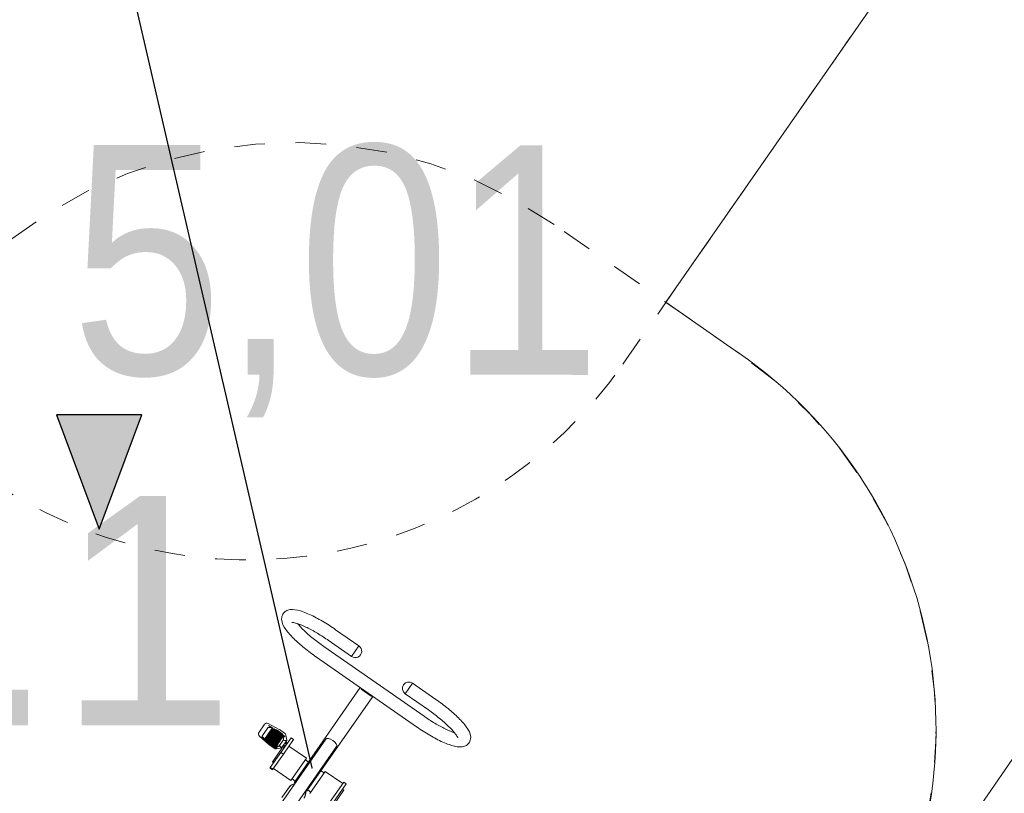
# Model space of a CAD drawing. Extents: x 5477758 to 5478338, y 5918296 to 5918502.
# Tile 34 of 138: x 5477902.06 to 5477905.28, y 5918353.24 to 5918355.77. Entities that reach past the tile are written whole.
import ezdxf
from ezdxf.enums import TextEntityAlignment as Align

# ---------------------------------------------------------------- set-up
doc = ezdxf.new("R2010")
doc.units = 0
doc.header["$PDSIZE"] = 0.75
doc.linetypes.add('ACAD_ISO03W100', pattern=[30, 12, -18])
doc.linetypes.add('PRZER2-1', pattern=[3, 2, -1])
doc.layers.get('0').update_dxf_attribs({"linetype": 'CONTINUOUS', "lineweight": 13})
doc.layers.add('!D_rzędne', color=6, linetype='CONTINUOUS')
for name, color, linetype, lineweight in [('0_podziały zieleni średniowysokiej i nasadzeń niskich', 7, 'CONTINUOUS', 0), ('0_PROJEKTOWANE ZABAWKI', 7, 'CONTINUOUS', 0), ('0_WSPÓŁRZĘDNE_ODNOŚNIKI', 6, 'CONTINUOUS', 15), ('pomiar', 7, 'CONTINUOUS', 18)]:
    doc.layers.add(name, color=color, linetype=linetype, lineweight=lineweight)
doc.styles.add('GEO-INFO', font='arial.ttf')
doc.styles.add('pktkecm$0$STANDARD', font='romans')
doc.styles.add('STYL_AUTOMATYCZNY_1', font='micross.ttf')
doc.dimstyles.new('pktkecm$0$ODNOŚNIKI', dxfattribs={"dimtxt": 17.5, "dimasz": 6, "dimexe": 7, "dimexo": 7, "dimgap": 7, "dimtad": 1, "dimtoh": 1, "dimdec": 0, "dimzin": 0, "dimdsep": 46, "dimtxsty": 'pktkecm$0$STANDARD', "dimblk": 'pktkecm$0$_Dot', "dimcen": 8, "dimdle": 7, "dimclrt": 2, "dimadec": 0, "dimazin": 0, "dimtfac": 1, "dimtdec": 0, "dimtofl": 0, "dimtmove": 0, "dimatfit": 3, "dimldrblk": 'pktkecm$0$_DotBlank', "dimfxl": 0, "dimtolj": 1, "dimtzin": 0, "dimarcsym": 0})

# ---------------------------------------------------------------- blocks, each defined once
blk = doc.blocks.new('zw$FF8F')
at = {"lineweight": 0}
for p, q in [((49.35128110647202, 30.64578759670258), (58.6512810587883, 30.64578759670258)), ((58.6512810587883, 30.64578759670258), (58.65128111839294, 26.40578770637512)), ((58.6512810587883, 30.64578759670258), (58.65128111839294, 26.40578770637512)), ((80.05128109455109, 30.64578759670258), (80.05128109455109, 26.40578758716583)), ((80.05128109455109, 30.64578759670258), (89.35128110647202, 30.64578759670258)), ((80.05128109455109, 26.40578758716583), (80.05128109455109, 30.64578759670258)), ((49.35128104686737, 26.40578758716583), (58.65128111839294, 26.40578770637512)), ((80.05128109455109, 26.40578758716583), (89.35128110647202, 26.40578770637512)), ((89.35128116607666, 23.89725601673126), (49.3512812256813, 23.89725577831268)), ((89.3512812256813, 19.65725612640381), (49.3512812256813, 19.65725612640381)), ((66.8512812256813, 19.65725576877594), (66.85128104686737, -18.1531583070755)), ((71.35128116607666, 19.4293315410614), (67.35128104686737, 19.4293315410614)), ((71.85128110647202, -18.15315818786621), (71.85128104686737, 19.65725576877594)), ((67.23128122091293, -0.6897925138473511), (67.23128116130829, -29.61788022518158)), ((71.47128117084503, -0.6897927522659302), (71.47128105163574, -29.617879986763)), ((47.92128121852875, -8.248210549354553), (47.92128103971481, -8.339882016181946)), ((47.92128103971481, -8.339882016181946), (47.92128098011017, -11.29168713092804)), ((48.80144780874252, -7.255416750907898), (52.86261028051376, -6.765221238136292)), ((49.28148752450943, -7.754284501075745), (50.75561261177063, -7.576352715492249)), ((55.73911678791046, -7.754284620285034), (49.28148752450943, -7.754284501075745)), ((49.449114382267, -11.53874123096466), (49.449114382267, -8.459513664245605)), ((55.31442773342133, -8.049198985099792), (50.6922253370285, -8.049198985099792)), ((55.31442773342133, -8.34411370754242), (50.69222545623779, -8.344113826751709)), ((55.31442767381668, -9.2288578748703), (50.69222539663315, -9.22885811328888)), ((55.31442779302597, -9.523772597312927), (50.69222545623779, -9.523772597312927)), ((55.31442767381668, -8.639028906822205), (50.69222551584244, -8.639028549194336)), ((55.31442767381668, -8.933943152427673), (50.69222551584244, -8.933943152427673)), ((52.98244369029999, -6.758015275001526), (55.0070675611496, -6.758015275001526)), ((55.55811679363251, -7.576352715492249), (55.73911678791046, -7.754284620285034)), ((56.91269713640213, -8.229063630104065), (55.70810449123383, -7.04489004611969)), ((55.93851917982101, -8.924699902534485), (55.93851923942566, -11.07350075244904)), ((56.92128127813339, -8.341211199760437), (56.9212811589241, -8.249539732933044)), ((56.92128109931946, -9.30130159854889), (56.92128127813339, -8.341211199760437)), ((56.92128127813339, -9.189948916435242), (57.00395172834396, -9.046759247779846)), ((56.92128109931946, -9.30130159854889), (56.9212811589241, -10.33026766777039)), ((57.01975119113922, -9.021222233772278), (57.50281095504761, -9.021221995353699)), ((57.01975119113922, -9.440929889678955), (57.50281101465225, -9.440929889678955)), ((57.6012812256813, -9.189948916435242), (57.51861047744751, -9.046759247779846)), ((57.60128116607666, -12.66142547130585), (57.60128116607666, -6.769948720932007)), ((58.60128116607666, -6.769948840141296), (57.60128116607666, -6.769948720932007)), ((58.60128116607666, -6.769948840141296), (58.60128104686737, -12.66142570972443)), ((58.60128116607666, -9.456220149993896), (65.60128128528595, -9.456220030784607)), ((65.60128128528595, -9.456220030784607), (65.6012812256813, -18.34622013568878)), ((73.10128116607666, -18.34622013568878), (73.10128104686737, -9.456220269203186)), ((80.10128110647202, -9.456220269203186), (73.10128104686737, -9.456220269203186)), ((80.1012812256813, -8.901220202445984), (80.1012812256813, -18.72034823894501)), ((81.1012812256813, -8.901219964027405), (80.1012812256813, -8.901220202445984)), ((81.10128128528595, -18.72034811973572), (81.1012812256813, -8.901219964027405)), ((48.80144780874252, -12.28448116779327), (52.8626104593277, -12.77467668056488)), ((49.55289494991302, -12.17800509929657), (49.41719114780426, -12.16162550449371)), ((50.32320713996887, -12.17800486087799), (49.55289494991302, -12.17800509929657)), ((51.99619889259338, -12.4729198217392), (50.63884323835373, -12.30908262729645)), ((55.31442755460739, -9.818687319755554), (50.69222545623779, -9.818687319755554)), ((55.31442761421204, -10.11360228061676), (50.69222545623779, -10.1136018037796)), ((55.31442761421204, -10.40851676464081), (50.69222545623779, -10.40851664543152)), ((55.31442779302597, -10.99834620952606), (50.6922253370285, -10.99834620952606)), ((55.31442779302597, -11.29326069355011), (50.69222545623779, -11.29326093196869)), ((55.31442767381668, -11.88309037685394), (50.6922253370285, -11.88309037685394)), ((55.31442767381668, -12.17800509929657), (50.6922253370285, -12.17800509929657)), ((55.31442773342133, -10.70343160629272), (50.69222551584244, -10.70343148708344)), ((55.31442779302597, -11.58817541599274), (50.69222551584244, -11.5881758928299)), ((55.3876981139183, -12.4729198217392), (51.99619889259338, -12.4729198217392)), ((52.98244374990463, -12.78188276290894), (55.00706762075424, -12.78188264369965)), ((55.00706762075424, -12.49000513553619), (54.43756550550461, -12.49000489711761)), ((55.57245439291, -12.30908250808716), (55.48976105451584, -12.39037382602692)), ((55.7057917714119, -12.17800498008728), (55.56630337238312, -12.17800509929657)), ((55.72245436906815, -12.16162514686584), (55.7057917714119, -12.17800498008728)), ((56.91269707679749, -11.31083428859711), (55.70810461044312, -12.49500799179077)), ((56.92128109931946, -11.29035818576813), (56.9212811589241, -10.33026766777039)), ((56.92128103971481, -10.34994876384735), (57.00395172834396, -10.49313867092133)), ((57.01975125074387, -10.18965661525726), (57.50281101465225, -10.18965685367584)), ((57.0197514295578, -10.51867568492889), (57.50281095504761, -10.5186755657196)), ((57.07128113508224, -16.6012202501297), (57.0712810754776, -11.20122015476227)), ((57.37128108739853, -10.90122020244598), (57.6012812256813, -10.90122008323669)), ((57.60128116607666, -10.34994924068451), (57.51861071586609, -10.49313867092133)), ((57.6012812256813, -18.72034823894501), (57.60128116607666, -12.66142547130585)), ((57.60128116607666, -12.66142547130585), (58.60128104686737, -12.66142570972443)), ((58.60128104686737, -12.66142570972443), (58.60128116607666, -18.72034847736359)), ((66.85128110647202, -10.1012202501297), (65.60128110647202, -10.10122048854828)), ((73.10128110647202, -10.1012202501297), (71.85128116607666, -10.10122013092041)), ((81.3312811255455, -10.90122020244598), (81.10128110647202, -10.90122020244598)), ((81.63128101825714, -11.20122015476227), (81.63128113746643, -16.6012202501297)), ((57.37128096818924, -16.90122044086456), (57.6012812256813, -16.90122008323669)), ((57.6012812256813, -18.72034823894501), (57.60128116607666, -18.90122020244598)), ((57.6012812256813, -18.72034823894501), (58.60128116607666, -18.72034847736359)), ((57.60128116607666, -18.90122020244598), (58.60128104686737, -18.90122032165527)), ((58.60128110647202, -18.34622025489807), (65.6012812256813, -18.34622013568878)), ((58.60128104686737, -18.90122032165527), (58.60128116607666, -18.72034847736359)), ((66.85128104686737, -17.70122003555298), (65.60128116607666, -17.70122003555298)), ((73.10128116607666, -17.70122003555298), (71.85128116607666, -17.70122015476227)), ((66.33628118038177, -20.71622002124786), (66.33628118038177, -24.64334213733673))]:
    blk.add_line(p, q, dxfattribs=at)
at = {"linetype": 'ACAD_ISO03W100', "lineweight": 0, "ltscale": 0.1}
blk.add_lwpolyline([(-117.7657574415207, 30.64578759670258), (-117.7657573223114, -59.01622021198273, 0.4142135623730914), (32.23424261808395, -209.016220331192), (106.4683197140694, -209.016220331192, 0.4142135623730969), (256.4683196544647, -59.01622021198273), (256.468319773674, 30.64578783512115, 0.4142135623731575), (106.4683197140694, 180.6457874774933), (32.23424261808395, 180.6457875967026, 0.4142135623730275), (-117.7657574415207, 30.64578759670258)], format="xyb", close=True, dxfattribs=at)
at = {"lineweight": 0}
for centre, radius, start, end in [((58.65128123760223, 28.52578771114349), 2.120000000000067, 269.9999989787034, 89.99999897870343), ((80.05128121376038, 28.52578771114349), 2.120000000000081, 89.99999897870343, 269.9999989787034), ((48.92128121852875, -8.248210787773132), 1.000000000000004, 96.88249277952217, 179.9999989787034), ((52.98244386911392, -7.758015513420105), 1.000000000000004, 89.99999897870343, 96.88249277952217), ((55.00706750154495, -7.758015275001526), 1.000000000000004, 45.48974911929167, 89.99999897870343), ((48.92128121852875, -11.29168713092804), 1.000000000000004, 179.9999989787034, 263.1175070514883), ((52.98244398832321, -11.78188264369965), 1.000000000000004, 263.1175070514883, 269.9999989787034), ((55.00706762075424, -11.78188276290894), 1.000000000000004, 269.9999989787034, 314.5102508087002), ((57.37128108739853, -11.20122015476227), 0.3000000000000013, 89.99999897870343, 179.9999989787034), ((81.33128118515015, -11.20122003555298), 0.3000000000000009, 359.9999989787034, 89.99999897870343), ((57.37128114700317, -16.60122048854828), 0.3000000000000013, 179.9999989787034, 269.9999989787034), ((69.35128104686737, -20.71622025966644), 3.100000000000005, 133.1468818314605, 174.4465600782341), ((69.35128104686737, -20.71622025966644), 3.014999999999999, 134.6803466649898, 179.9999989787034), ((69.35128104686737, -20.71622025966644), 3.100000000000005, 5.553443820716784, 46.85311667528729), ((69.35128104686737, -20.71622025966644), 3.015000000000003, 359.9999989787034, 45.31965197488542), ((69.35128104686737, -20.71622025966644), 3.100000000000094, 185.5534438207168, 193.4481848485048)]:
    blk.add_arc(centre, radius, start, end, dxfattribs=at)
for centre, major_axis, ratio, start_param, end_param in [((67.35128110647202, 19.88248538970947), (-0.4999999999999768, 6.38378239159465e-16), 0.9063077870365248, 0.5201680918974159, 1.570796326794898), ((71.35128128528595, 19.88248527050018), (-0.4999999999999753, 4.710121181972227e-14), 0.9063077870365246, 1.570796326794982, 2.62142456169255), ((69.35128116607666, -0.689792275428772), (2.119999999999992, -5.551115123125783e-16), 0.4663076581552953, 0, 3.141592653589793), ((54.88282662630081, -7.620304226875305), (-8.205509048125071, 4.440892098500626e-15), 0.0223438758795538, 0.8194386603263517, 1.023754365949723), ((52.69430202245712, -11.68883216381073), (-21.43786143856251, 1.243449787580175e-14), 0.1833428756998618, 4.588715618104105, 4.809551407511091), ((52.69430184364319, -11.98374688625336), (-21.43786143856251, 1.243449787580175e-14), 0.1833428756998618, 4.588715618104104, 4.809551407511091), ((52.69430208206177, -12.27866172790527), (-21.43786143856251, 1.243449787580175e-14), 0.1833428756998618, 4.588715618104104, 4.809551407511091), ((52.69430202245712, -12.57357609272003), (-21.43786143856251, 1.243449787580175e-14), 0.1833428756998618, 4.588715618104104, 4.809551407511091), ((52.69430196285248, -12.86849117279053), (-21.43786143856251, 1.243449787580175e-14), 0.1833428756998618, 4.588715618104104, 4.809551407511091), ((52.69430202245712, -13.16340577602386), (-21.43786143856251, 1.243449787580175e-14), 0.1833428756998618, 4.588715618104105, 4.809551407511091), ((52.69430202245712, -13.45832026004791), (-21.43786143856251, 1.243449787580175e-14), 0.1833428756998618, 4.588715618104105, 4.809551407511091), ((56.35695165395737, -7.442372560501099), (-8.205509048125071, 4.440892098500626e-15), 0.0223438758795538, 0.8194386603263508, 0.91733985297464), ((52.69430184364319, -11.51090061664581), (21.43786143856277, -1.4210854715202e-14), 0.1833428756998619, 1.455208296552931, 1.632677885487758), ((52.69430208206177, -11.80581498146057), (21.43786143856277, -1.4210854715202e-14), 0.1833428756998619, 1.455208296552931, 1.632677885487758), ((52.69430196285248, -12.10072982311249), (21.43786143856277, -1.4210854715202e-14), 0.1833428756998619, 1.455208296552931, 1.632677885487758), ((52.69430190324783, -12.39564442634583), (21.43786143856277, -1.4210854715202e-14), 0.1833428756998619, 1.455208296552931, 1.632677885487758), ((52.69430208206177, -12.69055950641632), (21.43786143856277, -1.4210854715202e-14), 0.1833428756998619, 1.455208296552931, 1.632677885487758), ((52.69430190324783, -12.98547410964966), (21.43786143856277, -1.4210854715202e-14), 0.1833428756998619, 1.455208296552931, 1.632677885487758), ((52.69430214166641, -13.280388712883), (21.43786143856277, -1.4210854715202e-14), 0.1833428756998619, 1.455208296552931, 1.632677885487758), ((52.69430190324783, -13.57530343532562), (21.43786143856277, -1.4210854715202e-14), 0.1833428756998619, 1.455208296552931, 1.632677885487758), ((55.0070675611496, -7.442372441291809), (0.9101233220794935, -6.661338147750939e-16), 0.1833428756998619, 4.888751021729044, 5.18504668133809), ((54.77372992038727, -7.620304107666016), (1.414213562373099, -7.771561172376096e-16), 0.1296429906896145, 5.123462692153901, 5.46374664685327), ((54.59273022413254, -7.442372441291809), (1.414213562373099, -7.771561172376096e-16), 0.1296429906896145, 5.338455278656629, 5.46374664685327), ((55.92128133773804, -8.748403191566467), (-0.9978516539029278, -0.4183289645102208), 0.1566086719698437, 1.522474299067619, 3.076031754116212), ((55.9212811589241, -8.656731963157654), (0.9978516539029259, 0.4183289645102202), 0.1566086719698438, 6.217624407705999, 6.348746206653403), ((55.01853042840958, -12.02764487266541), (-8.205509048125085, 3.552713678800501e-15), 0.02234387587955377, 0.819438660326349, 1.012852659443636), ((55.15423423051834, -12.04402482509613), (-8.205509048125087, 4.440892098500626e-15), 0.02234387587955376, 0.8194386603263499, 1.002139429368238), ((52.69430202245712, -13.75323498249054), (-21.43786143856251, 1.243449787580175e-14), 0.1833428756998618, 4.588715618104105, 4.809551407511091), ((52.69430196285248, -14.04814970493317), (-21.43786143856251, 1.243449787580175e-14), 0.1833428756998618, 4.588715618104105, 4.809551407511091), ((52.69430202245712, -14.34306466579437), (-21.43786143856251, 1.243449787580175e-14), 0.1833428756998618, 4.588715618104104, 4.809551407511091), ((52.69430202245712, -14.637979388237), (-21.43786143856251, 1.243449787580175e-14), 0.1833428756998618, 4.588715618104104, 4.809551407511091), ((52.69430190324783, -14.93289387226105), (-21.43786143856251, 1.243449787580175e-14), 0.1833428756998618, 4.588715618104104, 4.809551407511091), ((52.69430202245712, -15.2278083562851), (-21.43786143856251, 1.243449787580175e-14), 0.1833428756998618, 4.588715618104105, 4.809551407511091), ((52.69430184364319, -15.5227233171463), (-21.43786143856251, 1.243449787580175e-14), 0.1833428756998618, 4.588715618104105, 4.809551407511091), ((52.69430196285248, -15.81763803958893), (-21.43786143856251, 1.243449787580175e-14), 0.1833428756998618, 4.588715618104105, 4.809551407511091), ((56.24018234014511, -12.17510235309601), (-8.205509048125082, 3.108624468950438e-15), 0.02234387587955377, 0.819438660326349, 0.9246158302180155), ((52.69430190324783, -16.11255276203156), (-21.43786143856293, 1.4210854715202e-14), 0.1833428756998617, 4.589836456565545, 4.803884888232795), ((52.69430196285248, -13.87021803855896), (21.43786143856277, -1.4210854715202e-14), 0.1833428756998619, 1.455208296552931, 1.632677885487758), ((52.69430178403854, -14.16513288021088), (21.43786143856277, -1.4210854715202e-14), 0.1833428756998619, 1.455208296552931, 1.632677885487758), ((52.69430190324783, -14.4600476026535), (21.43786143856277, -1.4210854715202e-14), 0.1833428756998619, 1.455208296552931, 1.632677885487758), ((52.69430184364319, -14.75496232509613), (21.43786143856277, -1.4210854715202e-14), 0.1833428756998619, 1.455208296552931, 1.632677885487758), ((52.69430196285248, -15.04987704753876), (21.43786143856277, -1.4210854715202e-14), 0.1833428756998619, 1.455208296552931, 1.632677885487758), ((52.69430196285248, -15.34479176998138), (21.43786143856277, -1.4210854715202e-14), 0.1833428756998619, 1.455208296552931, 1.632677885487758), ((52.69430190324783, -15.63970649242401), (21.43786143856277, -1.4210854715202e-14), 0.1833428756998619, 1.455208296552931, 1.632677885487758), ((52.69430190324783, -15.93462121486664), (21.43786143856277, -1.4210854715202e-14), 0.1833428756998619, 1.455208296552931, 1.632677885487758), ((52.69430190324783, -16.22953605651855), (21.43786143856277, -1.4210854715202e-14), 0.1833428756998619, 1.455208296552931, 1.632677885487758), ((57.59753829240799, -12.33893954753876), (-8.205509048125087, 4.440892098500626e-15), 0.02234387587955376, 0.8194386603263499, 0.8597985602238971), ((52.69430196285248, -16.40746748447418), (-21.43786143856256, 1.4210854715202e-14), 0.183342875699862, 4.630982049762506, 4.733455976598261), ((55.00706744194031, -12.33893966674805), (-0.8239501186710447, 1.615374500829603e-14), 0.1833428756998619, 1.570796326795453, 2.050998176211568), ((55.00706750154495, -12.17510235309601), (0.9165151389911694, -7.93809462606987e-15), 0.1833428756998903, 4.911087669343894, 5.164022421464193), ((54.74040532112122, -12.04402482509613), (1.414213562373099, -7.771561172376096e-16), 0.1296429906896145, 5.130785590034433, 5.463746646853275), ((54.75706750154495, -12.02764499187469), (1.414213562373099, -4.440892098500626e-16), 0.1296429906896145, 5.127140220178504, 5.46374664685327), ((55.00706750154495, -11.91586267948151), (-0.6826315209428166, 7.838174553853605e-14), 0.9830490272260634, 2.162279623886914, 2.356194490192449), ((54.60706752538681, -12.17510235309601), (1.414213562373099, -7.771561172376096e-16), 0.1296429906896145, 5.313653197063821, 5.46374664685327), ((55.9212811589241, -10.88316595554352), (0.9978516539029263, -0.4183289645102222), 0.1566086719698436, 4.795188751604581, 6.348746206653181), ((67.3512812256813, -18.1531583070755), (-0.4999999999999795, -9.159339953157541e-16), 0.9063077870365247, 0, 0.4812021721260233), ((71.35128110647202, -18.15315818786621), (0.4999999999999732, -8.326672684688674e-17), 0.9063077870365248, 5.80198313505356, 6.283185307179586)]:
    blk.add_ellipse(centre, major_axis=major_axis, ratio=ratio, start_param=start_param, end_param=end_param, dxfattribs=at)
for points, knots in [([(49.3512812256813, 19.65725612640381), (47.65070301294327, 19.65725588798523), (45.95059335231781, 19.72069656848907), (42.70264118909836, 19.97065806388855), (41.15738791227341, 20.15776669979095), (38.32203084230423, 20.65475237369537), (37.04757297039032, 20.96510708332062), (34.71371567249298, 21.79478967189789), (33.67593312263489, 22.22355306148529), (32.67504805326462, 23.57331740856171), (32.5134402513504, 23.85484063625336), (32.23637670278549, 24.64070439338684), (32.1869700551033, 25.19337952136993), (32.37163043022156, 26.15874099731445), (32.56812989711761, 26.56460964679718), (33.12751913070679, 27.36480236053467), (33.51727730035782, 27.69270658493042), (34.86345785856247, 28.60490667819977), (35.96605086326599, 29.0072785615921), (38.61967158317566, 29.71894156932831), (40.14924103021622, 29.99911534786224), (43.37650179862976, 30.40033614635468), (45.04617923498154, 30.53125143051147), (47.61743938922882, 30.62937390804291), (48.4843522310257, 30.64578747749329), (49.35128110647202, 30.64578759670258)], [3.141592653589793, 3.141592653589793, 3.141592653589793, 3.141592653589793, 3.471228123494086, 3.471228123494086, 3.803520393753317, 3.803520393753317, 4.148217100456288, 4.148217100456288, 4.547103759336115, 4.547103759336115, 4.633246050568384, 4.633246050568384, 4.755392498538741, 4.755392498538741, 4.868367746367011, 4.868367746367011, 5.032913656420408, 5.032913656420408, 5.410338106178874, 5.410338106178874, 5.778299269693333, 5.778299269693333, 6.115142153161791, 6.115142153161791, 6.283185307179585, 6.283185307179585, 6.283185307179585, 6.283185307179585]), ([(89.35128110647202, 30.64578759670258), (91.05185914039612, 30.645787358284), (92.75196921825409, 30.5823472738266), (95.99992108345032, 30.33238554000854), (97.54517447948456, 30.14527690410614), (100.3805315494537, 29.64829123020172), (101.6549893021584, 29.33793663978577), (103.9888463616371, 28.50825393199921), (105.0266292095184, 28.0794905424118), (106.0275144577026, 26.72972643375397), (106.1891219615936, 26.44820284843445), (106.4661856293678, 25.66233909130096), (106.51559227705, 25.10966408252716), (106.3309318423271, 24.14430272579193), (106.1344324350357, 23.7384340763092), (105.5750431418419, 22.93824172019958), (105.1852849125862, 22.61033713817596), (103.8391044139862, 21.69813704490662), (102.7365112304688, 21.29576504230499), (100.0828907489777, 20.58410203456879), (98.55332118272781, 20.30392813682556), (95.32606053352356, 19.90270745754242), (93.65638303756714, 19.77179205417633), (91.08512288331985, 19.67366969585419), (90.21820992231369, 19.65725600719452), (89.3512812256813, 19.65725612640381)], [3.966027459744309e-16, 3.966027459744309e-16, 3.966027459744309e-16, 3.966027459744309e-16, 0.3296354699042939, 0.3296354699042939, 0.6619277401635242, 0.6619277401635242, 1.006624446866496, 1.006624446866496, 1.405511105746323, 1.405511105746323, 1.491653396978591, 1.491653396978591, 1.613799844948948, 1.613799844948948, 1.726775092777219, 1.726775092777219, 1.891321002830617, 1.891321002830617, 2.268745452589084, 2.268745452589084, 2.636706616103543, 2.636706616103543, 2.973549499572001, 2.973549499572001, 3.141592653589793, 3.141592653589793, 3.141592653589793, 3.141592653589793]), ([(36.21503138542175, 24.39199340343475), (36.21813851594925, 24.39492428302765), (36.22279894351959, 24.39932036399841), (36.29558646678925, 24.45688807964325), (36.4581498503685, 24.5641542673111), (37.04529941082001, 24.84241354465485), (37.53855681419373, 25.02625262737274), (38.89181810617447, 25.41290867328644), (39.80975538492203, 25.61389315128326), (41.98205119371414, 25.97076106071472), (43.26025569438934, 26.12168800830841), (46.01585811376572, 26.33590710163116), (47.4983469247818, 26.39636361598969), (49.10857707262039, 26.40544545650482), (49.22992914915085, 26.40578746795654), (49.35128104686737, 26.40578758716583)], [4.943364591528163, 4.943364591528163, 4.943364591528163, 4.943364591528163, 4.989496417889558, 4.989496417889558, 5.155564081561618, 5.155564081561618, 5.379342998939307, 5.379342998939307, 5.652412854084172, 5.652412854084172, 5.950449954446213, 5.950449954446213, 6.258117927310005, 6.258117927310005, 6.283185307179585, 6.283185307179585, 6.283185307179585, 6.283185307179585]), ([(89.35128110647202, 26.40578770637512), (90.85354101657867, 26.40578770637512), (92.35566854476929, 26.35280227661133), (95.19222414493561, 26.14818203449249), (96.52774775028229, 25.99710071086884), (98.85977125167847, 25.62388849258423), (99.86625450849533, 25.4029039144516), (101.3825740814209, 24.95769274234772), (101.9316453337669, 24.7287871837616), (102.4002917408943, 24.46686232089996), (102.4526351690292, 24.42194092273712), (102.4875307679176, 24.39199352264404)], [4.967400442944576e-16, 4.967400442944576e-16, 4.967400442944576e-16, 4.967400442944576e-16, 0.3103179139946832, 0.3103179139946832, 0.618359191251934, 0.618359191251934, 0.9170402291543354, 0.9170402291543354, 1.188143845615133, 1.188143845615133, 1.339820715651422, 1.339820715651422, 1.339820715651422, 1.339820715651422]), ([(49.3512812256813, 23.89725577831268), (47.84902131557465, 23.89725601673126), (46.34689372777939, 23.95024144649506), (43.51033824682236, 24.1548615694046), (42.17481470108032, 24.30594313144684), (39.84279131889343, 24.67915546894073), (38.83630764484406, 24.9001396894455), (38.02103632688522, 25.13951408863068), (38.00075989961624, 25.14551484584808), (37.9806250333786, 25.15152180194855)], [3.141592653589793, 3.141592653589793, 3.141592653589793, 3.141592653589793, 3.451910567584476, 3.451910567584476, 3.759951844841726, 3.759951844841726, 4.058632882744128, 4.058632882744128, 4.066304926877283, 4.066304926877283, 4.066304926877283, 4.066304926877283]), ([(100.7219372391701, 25.15152204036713), (100.6671658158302, 25.1351820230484), (100.6113448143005, 25.1188839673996), (99.81074410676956, 24.89013528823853), (98.89280694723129, 24.68915045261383), (96.72051113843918, 24.33228254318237), (95.44230669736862, 24.18135583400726), (92.68670427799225, 23.96713662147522), (91.20421516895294, 23.90667998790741), (89.59398525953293, 23.89759814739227), (89.47263312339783, 23.89725613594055), (89.35128116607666, 23.89725601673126)], [2.216880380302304, 2.216880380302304, 2.216880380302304, 2.216880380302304, 2.237750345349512, 2.237750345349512, 2.510820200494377, 2.510820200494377, 2.808857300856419, 2.808857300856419, 3.116525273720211, 3.116525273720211, 3.141592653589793, 3.141592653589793, 3.141592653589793, 3.141592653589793]), ([(49.449114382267, -8.459513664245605), (49.44911456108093, -8.432613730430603), (49.45672184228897, -8.40473210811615), (49.48203718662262, -8.352579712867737), (49.49954795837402, -8.328218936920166), (49.54139482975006, -8.279138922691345), (49.57417356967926, -8.248854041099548), (49.67118662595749, -8.170416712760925), (49.76116144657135, -8.116218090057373), (50.04571491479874, -7.96647584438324), (50.30960750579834, -7.870932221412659), (50.55999737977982, -7.793291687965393), (50.58718931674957, -7.785041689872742), (50.61462312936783, -7.776891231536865)], [0, 0, 0, 0, 0.08209133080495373, 0.08209133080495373, 0.1641826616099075, 0.1641826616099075, 0.2757654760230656, 0.2757654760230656, 0.5384505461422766, 0.5384505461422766, 1.240972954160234, 1.240972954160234, 1.325637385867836, 1.325637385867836, 1.325637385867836, 1.325637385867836]), ([(50.61462324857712, -8.071806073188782), (50.72330981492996, -8.039517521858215), (50.83371686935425, -8.009399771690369), (51.0853665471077, -7.945527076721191), (51.22696578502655, -7.91290295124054), (51.36854022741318, -7.882858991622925)], [4.481510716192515, 4.481510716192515, 4.481510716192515, 4.481510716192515, 4.802963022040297, 4.802963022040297, 5.207000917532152, 5.207000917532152, 5.207000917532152, 5.207000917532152]), ([(50.61462330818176, -8.366720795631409), (50.72330981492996, -8.334432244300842), (50.83371698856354, -8.304314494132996), (51.08536642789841, -8.240441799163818), (51.22696572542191, -8.207817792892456), (51.36854010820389, -8.177773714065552)], [4.481510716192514, 4.481510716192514, 4.481510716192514, 4.481510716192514, 4.802963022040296, 4.802963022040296, 5.207000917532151, 5.207000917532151, 5.207000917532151, 5.207000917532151]), ([(50.61462306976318, -8.661635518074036), (50.72330975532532, -8.62934696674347), (50.83371704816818, -8.599229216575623), (51.0853665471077, -8.535356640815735), (51.22696572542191, -8.502732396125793), (51.36854010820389, -8.472688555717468)], [4.481510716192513, 4.481510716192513, 4.481510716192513, 4.481510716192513, 4.802963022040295, 4.802963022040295, 5.207000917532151, 5.207000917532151, 5.207000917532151, 5.207000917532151]), ([(50.61462318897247, -8.956550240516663), (50.72330987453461, -8.924261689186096), (50.83371692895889, -8.89414393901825), (51.08536636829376, -8.830271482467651), (51.22696572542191, -8.79764711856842), (51.36854022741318, -8.767603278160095)], [4.481510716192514, 4.481510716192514, 4.481510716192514, 4.481510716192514, 4.802963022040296, 4.802963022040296, 5.207000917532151, 5.207000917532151, 5.207000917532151, 5.207000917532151]), ([(50.61462312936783, -9.25146496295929), (50.7233099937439, -9.219176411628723), (50.83371686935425, -9.189058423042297), (51.0853665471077, -9.1251859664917), (51.22696572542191, -9.092561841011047), (51.36854016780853, -9.062517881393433)], [4.481510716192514, 4.481510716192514, 4.481510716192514, 4.481510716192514, 4.802963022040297, 4.802963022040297, 5.207000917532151, 5.207000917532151, 5.207000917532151, 5.207000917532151]), ([(50.61462324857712, -9.546379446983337), (50.72330993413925, -9.514090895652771), (50.83371698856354, -9.483973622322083), (51.08536642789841, -9.420100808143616), (51.22696566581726, -9.387476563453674), (51.36854022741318, -9.35743272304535)], [4.481510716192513, 4.481510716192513, 4.481510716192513, 4.481510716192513, 4.802963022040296, 4.802963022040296, 5.207000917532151, 5.207000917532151, 5.207000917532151, 5.207000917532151]), ([(50.61462306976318, -9.841294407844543), (50.72330981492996, -9.809006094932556), (50.83371710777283, -9.77888810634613), (51.08536642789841, -9.715015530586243), (51.2269658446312, -9.682391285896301), (51.36854016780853, -9.652347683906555)], [4.481510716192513, 4.481510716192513, 4.481510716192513, 4.481510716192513, 4.802963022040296, 4.802963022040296, 5.207000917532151, 5.207000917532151, 5.207000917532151, 5.207000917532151]), ([(51.36854010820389, -7.587944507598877), (51.44654721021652, -7.571390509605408), (51.52504283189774, -7.555519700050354), (51.97587394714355, -7.468475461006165), (52.35145318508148, -7.412121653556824), (52.76235431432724, -7.362524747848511), (52.83180975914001, -7.354567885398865), (52.9023859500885, -7.346953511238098)], [2.058272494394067, 2.058272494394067, 2.058272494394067, 2.058272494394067, 2.277243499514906, 2.277243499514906, 3.313514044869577, 3.313514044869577, 3.519204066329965, 3.519204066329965, 3.519204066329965, 3.519204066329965]), ([(52.9023859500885, -7.346953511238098), (52.92628544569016, -7.344375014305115), (52.94988459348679, -7.343204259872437), (52.97589373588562, -7.343266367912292), (52.97916108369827, -7.34329879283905), (52.98244386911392, -7.343356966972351)], [0.9195502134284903, 0.9195502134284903, 0.9195502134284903, 0.9195502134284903, 0.9878326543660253, 0.9878326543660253, 0.997584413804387, 0.997584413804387, 0.997584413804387, 0.997584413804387]), ([(52.98244386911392, -7.343356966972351), (53.24022376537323, -7.347913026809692), (53.51052314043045, -7.358902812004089), (54.15183848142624, -7.404769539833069), (54.52204346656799, -7.447006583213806), (54.90432274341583, -7.518910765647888), (54.95519697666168, -7.529073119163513), (55.00706762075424, -7.540258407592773)], [3.520827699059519, 3.520827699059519, 3.520827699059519, 3.520827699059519, 4.259733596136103, 4.259733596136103, 5.279858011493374, 5.279858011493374, 5.429284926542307, 5.429284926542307, 5.429284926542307, 5.429284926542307]), ([(55.00706762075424, -7.540258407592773), (55.01776421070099, -7.542565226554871), (55.02843821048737, -7.545255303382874), (55.07986408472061, -7.56013286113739), (55.11911606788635, -7.577741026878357), (55.15752243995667, -7.600790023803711), (55.16215521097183, -7.60367739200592), (55.16674810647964, -7.606648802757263)], [0.8206416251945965, 0.8206416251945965, 0.8206416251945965, 0.8206416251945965, 0.8511820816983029, 0.8511820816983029, 0.969224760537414, 0.969224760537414, 0.9855590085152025, 0.9855590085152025, 0.9855590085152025, 0.9855590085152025]), ([(55.16674810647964, -7.90156352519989), (55.19709545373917, -7.921197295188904), (55.22567647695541, -7.94453752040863), (55.26810890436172, -7.988097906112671), (55.2836207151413, -8.006537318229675), (55.2977123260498, -8.02602231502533)], [0.9855590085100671, 0.9855590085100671, 0.9855590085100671, 0.9855590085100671, 1.093488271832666, 1.093488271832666, 1.163567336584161, 1.163567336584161, 1.163567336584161, 1.163567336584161]), ([(55.166748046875, -8.196478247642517), (55.19709545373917, -8.21611201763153), (55.2256765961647, -8.239452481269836), (55.26810890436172, -8.283012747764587), (55.28362065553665, -8.301452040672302), (55.29771244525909, -8.320936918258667)], [0.9855590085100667, 0.9855590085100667, 0.9855590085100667, 0.9855590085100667, 1.093488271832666, 1.093488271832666, 1.163567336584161, 1.163567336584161, 1.163567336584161, 1.163567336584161]), ([(55.166748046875, -8.491392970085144), (55.19709539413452, -8.511026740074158), (55.22567629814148, -8.534366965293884), (55.26810902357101, -8.577927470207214), (55.28362077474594, -8.59636676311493), (55.29771250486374, -8.615851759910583)], [0.9855590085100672, 0.9855590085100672, 0.9855590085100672, 0.9855590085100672, 1.093488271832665, 1.093488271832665, 1.163567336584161, 1.163567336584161, 1.163567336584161, 1.163567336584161]), ([(55.16674798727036, -8.786307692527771), (55.19709545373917, -8.805941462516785), (55.22567641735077, -8.829281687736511), (55.26810884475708, -8.872842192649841), (55.28362089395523, -8.891281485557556), (55.29771238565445, -8.91076648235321)], [0.9855590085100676, 0.9855590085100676, 0.9855590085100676, 0.9855590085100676, 1.093488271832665, 1.093488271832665, 1.163567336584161, 1.163567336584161, 1.163567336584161, 1.163567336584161]), ([(55.16674810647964, -9.081222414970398), (55.19709551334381, -9.100856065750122), (55.22567635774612, -9.124196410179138), (55.26810890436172, -9.167756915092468), (55.28362059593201, -9.186196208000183), (55.2977123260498, -9.205681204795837)], [0.9855590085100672, 0.9855590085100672, 0.9855590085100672, 0.9855590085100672, 1.093488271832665, 1.093488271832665, 1.163567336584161, 1.163567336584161, 1.163567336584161, 1.163567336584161]), ([(55.16674816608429, -9.376137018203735), (55.19709557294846, -9.395770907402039), (55.22567647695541, -9.419111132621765), (55.26810890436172, -9.462671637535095), (55.2836207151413, -9.48111093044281), (55.29771250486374, -9.500595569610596)], [0.9855590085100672, 0.9855590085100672, 0.9855590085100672, 0.9855590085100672, 1.093488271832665, 1.093488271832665, 1.163567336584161, 1.163567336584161, 1.163567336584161, 1.163567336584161]), ([(55.16674798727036, -9.671051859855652), (55.19709545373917, -9.690685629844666), (55.22567629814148, -9.714025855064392), (55.26810878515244, -9.757586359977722), (55.2836207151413, -9.776025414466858), (55.29771244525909, -9.795510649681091)], [0.9855590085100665, 0.9855590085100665, 0.9855590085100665, 0.9855590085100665, 1.093488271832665, 1.093488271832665, 1.163567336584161, 1.163567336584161, 1.163567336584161, 1.163567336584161]), ([(55.33884084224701, -7.788373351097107), (55.40864127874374, -7.886253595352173), (55.47662353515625, -7.985438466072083), (55.61251246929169, -8.193403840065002), (55.69957625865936, -8.33581268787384), (55.79469054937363, -8.514133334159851), (55.8283611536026, -8.581958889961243), (55.8672354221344, -8.670749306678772), (55.8825010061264, -8.708414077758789), (55.91410768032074, -8.79642117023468), (55.93394386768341, -8.863590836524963), (55.93851917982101, -8.924699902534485)], [1.78274111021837, 1.78274111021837, 1.78274111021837, 1.78274111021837, 2.111714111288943, 2.111714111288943, 2.530501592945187, 2.530501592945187, 2.720762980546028, 2.720762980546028, 2.82304020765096, 2.82304020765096, 3.003430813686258, 3.003430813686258, 3.003430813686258, 3.003430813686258]), ([(50.6741823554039, -12.18318295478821), (50.62643718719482, -12.17107665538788), (50.57936555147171, -12.15871012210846), (50.31096857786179, -12.08545815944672), (50.04867404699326, -12.00193393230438), (49.7655326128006, -11.86759316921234), (49.67593020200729, -11.81856453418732), (49.57800722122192, -11.74570858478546), (49.54414016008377, -11.71668982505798), (49.5010187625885, -11.66912281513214), (49.48303383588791, -11.6454404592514), (49.45698267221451, -11.59399139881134), (49.449114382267, -11.56612026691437), (49.449114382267, -11.53874123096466)], [-1.386627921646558, -1.386627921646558, -1.386627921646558, -1.386627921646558, -1.241073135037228, -1.241073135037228, -0.5428294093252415, -0.5428294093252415, -0.2816559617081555, -0.2816559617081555, -0.1671056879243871, -0.1671056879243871, -0.08355284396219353, -0.08355284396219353, 0, 0, 0, 0]), ([(50.61462318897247, -10.13620913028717), (50.72330987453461, -10.10392081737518), (50.83371698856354, -10.07380259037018), (51.0853665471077, -10.00993025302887), (51.22696572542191, -9.977306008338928), (51.36854004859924, -9.947262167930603)], [4.481510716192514, 4.481510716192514, 4.481510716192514, 4.481510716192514, 4.802963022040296, 4.802963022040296, 5.207000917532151, 5.207000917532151, 5.207000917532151, 5.207000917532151]), ([(50.61462306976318, -10.43112361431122), (50.72330993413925, -10.39883506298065), (50.83371704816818, -10.36871719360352), (51.08536642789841, -10.30484473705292), (51.22696572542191, -10.27222073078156), (51.36854010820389, -10.24217712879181)], [4.481510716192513, 4.481510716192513, 4.481510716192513, 4.481510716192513, 4.802963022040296, 4.802963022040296, 5.207000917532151, 5.207000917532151, 5.207000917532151, 5.207000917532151]), ([(50.61462306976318, -10.72603833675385), (50.72330981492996, -10.69374978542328), (50.83371704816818, -10.66363191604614), (51.08536636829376, -10.59975969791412), (51.2269658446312, -10.56713557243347), (51.36854022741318, -10.53709137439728)], [4.481510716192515, 4.481510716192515, 4.481510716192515, 4.481510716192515, 4.802963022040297, 4.802963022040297, 5.207000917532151, 5.207000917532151, 5.207000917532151, 5.207000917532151]), ([(50.61462312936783, -11.02095353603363), (50.72330993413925, -10.98866450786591), (50.83371686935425, -10.95854675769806), (51.08536648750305, -10.89467465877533), (51.2269658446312, -10.8620502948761), (51.36854022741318, -10.83200597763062)], [4.481510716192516, 4.481510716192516, 4.481510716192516, 4.481510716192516, 4.802963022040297, 4.802963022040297, 5.207000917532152, 5.207000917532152, 5.207000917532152, 5.207000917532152]), ([(50.61462324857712, -11.3158677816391), (50.7233099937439, -11.28357923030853), (50.83371698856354, -11.25346148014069), (51.08536642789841, -11.18958938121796), (51.2269658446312, -11.15696465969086), (51.36854028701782, -11.12692081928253)], [4.481510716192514, 4.481510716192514, 4.481510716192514, 4.481510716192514, 4.802963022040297, 4.802963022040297, 5.207000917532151, 5.207000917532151, 5.207000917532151, 5.207000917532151]), ([(50.61462324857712, -11.61078250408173), (50.72330981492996, -11.57849395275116), (50.83371698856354, -11.54837620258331), (51.08536648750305, -11.48450374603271), (51.22696566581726, -11.45187938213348), (51.36854016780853, -11.42183578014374)], [4.481510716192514, 4.481510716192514, 4.481510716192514, 4.481510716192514, 4.802963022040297, 4.802963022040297, 5.207000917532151, 5.207000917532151, 5.207000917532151, 5.207000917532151]), ([(50.61462306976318, -11.90569722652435), (50.72330981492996, -11.87340867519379), (50.83371710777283, -11.84329092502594), (51.08536660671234, -11.77941834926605), (51.22696578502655, -11.74679410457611), (51.36854022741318, -11.71675074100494)], [4.481510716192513, 4.481510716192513, 4.481510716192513, 4.481510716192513, 4.802963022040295, 4.802963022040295, 5.20700091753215, 5.20700091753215, 5.20700091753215, 5.20700091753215]), ([(50.6741823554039, -12.18318295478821), (50.76356840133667, -12.15741562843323), (50.85402697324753, -12.13305044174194), (51.0853665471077, -12.07433307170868), (51.22696578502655, -12.04170882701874), (51.36854022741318, -12.01166498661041)], [4.540063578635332, 4.540063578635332, 4.540063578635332, 4.540063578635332, 4.802963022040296, 4.802963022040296, 5.207000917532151, 5.207000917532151, 5.207000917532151, 5.207000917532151]), ([(52.90238600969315, -12.56108331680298), (52.83181005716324, -12.55321788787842), (52.76235413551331, -12.54514253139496), (52.54874843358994, -12.51935946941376), (52.39729231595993, -12.49966824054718), (52.24270397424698, -12.47786056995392)], [-3.519304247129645, -3.519304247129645, -3.519304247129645, -3.519304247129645, -3.313614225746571, -3.313614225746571, -2.87367436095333, -2.87367436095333, -2.87367436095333, -2.87367436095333]), ([(52.98244369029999, -12.56501996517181), (52.97916120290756, -12.56506180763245), (52.97589373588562, -12.56507861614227), (52.94988453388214, -12.56501686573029), (52.9262855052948, -12.5637469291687), (52.90238600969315, -12.56108331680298)], [2.953746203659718, 2.953746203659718, 2.953746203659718, 2.953746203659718, 2.96349796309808, 2.96349796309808, 3.031780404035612, 3.031780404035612, 3.031780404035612, 3.031780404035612]), ([(54.43756550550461, -12.49000489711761), (54.2239562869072, -12.51172065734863), (54.00224131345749, -12.5278160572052), (53.5105232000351, -12.5538409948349), (53.24022394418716, -12.56173455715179), (52.98244369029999, -12.56501996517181)], [8.088901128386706, 8.088901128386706, 8.088901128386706, 8.088901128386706, 8.698703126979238, 8.698703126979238, 9.437609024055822, 9.437609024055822, 9.437609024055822, 9.437609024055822]), ([(55.16674810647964, -9.965966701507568), (55.19709551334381, -9.985600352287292), (55.22567629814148, -10.00894057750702), (55.26810890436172, -10.05250084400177), (55.2836207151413, -10.07094013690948), (55.29771244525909, -10.09042513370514)], [0.9855590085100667, 0.9855590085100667, 0.9855590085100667, 0.9855590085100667, 1.093488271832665, 1.093488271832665, 1.163567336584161, 1.163567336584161, 1.163567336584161, 1.163567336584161]), ([(55.16674810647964, -10.26088154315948), (55.19709545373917, -10.28051483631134), (55.22567647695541, -10.30385506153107), (55.26810908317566, -10.34741568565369), (55.2836207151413, -10.36585485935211), (55.29771238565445, -10.38533973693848)], [0.9855590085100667, 0.9855590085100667, 0.9855590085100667, 0.9855590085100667, 1.093488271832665, 1.093488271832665, 1.163567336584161, 1.163567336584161, 1.163567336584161, 1.163567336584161]), ([(55.16674798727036, -10.55579626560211), (55.19709539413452, -10.57542979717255), (55.22567647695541, -10.59877002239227), (55.26810902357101, -10.64233028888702), (55.28362065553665, -10.6607700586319), (55.29771244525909, -10.68025457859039)], [0.9855590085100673, 0.9855590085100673, 0.9855590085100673, 0.9855590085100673, 1.093488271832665, 1.093488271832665, 1.163567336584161, 1.163567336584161, 1.163567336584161, 1.163567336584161]), ([(55.16674792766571, -10.85071086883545), (55.19709545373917, -10.87034451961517), (55.22567635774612, -10.89368498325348), (55.26810890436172, -10.93724524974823), (55.2836207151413, -10.95568454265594), (55.29771244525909, -10.9751695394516)], [0.9855590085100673, 0.9855590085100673, 0.9855590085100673, 0.9855590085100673, 1.093488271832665, 1.093488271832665, 1.163567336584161, 1.163567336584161, 1.163567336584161, 1.163567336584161]), ([(55.16674792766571, -11.14562523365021), (55.19709539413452, -11.16525912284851), (55.22567647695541, -11.18859922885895), (55.26810896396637, -11.23215985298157), (55.28362059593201, -11.25059902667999), (55.29771250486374, -11.27008426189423)], [0.9855590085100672, 0.9855590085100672, 0.9855590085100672, 0.9855590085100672, 1.093488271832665, 1.093488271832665, 1.163567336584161, 1.163567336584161, 1.163567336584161, 1.163567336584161]), ([(55.166748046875, -11.44053983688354), (55.19709557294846, -11.46017360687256), (55.22567641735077, -11.48351395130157), (55.26810902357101, -11.52707433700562), (55.2836207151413, -11.54551374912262), (55.29771238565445, -11.56499874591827)], [0.9855590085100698, 0.9855590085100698, 0.9855590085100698, 0.9855590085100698, 1.093488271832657, 1.093488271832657, 1.163567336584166, 1.163567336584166, 1.163567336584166, 1.163567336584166]), ([(55.166748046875, -11.73545467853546), (55.19709545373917, -11.75508844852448), (55.22567641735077, -11.77842855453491), (55.26810902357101, -11.82198917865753), (55.28362077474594, -11.84042847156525), (55.29771244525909, -11.85991334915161)], [0.9855590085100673, 0.9855590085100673, 0.9855590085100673, 0.9855590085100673, 1.093488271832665, 1.093488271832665, 1.163567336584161, 1.163567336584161, 1.163567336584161, 1.163567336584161]), ([(55.16674810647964, -12.03036940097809), (55.19709557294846, -12.0500031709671), (55.22567641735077, -12.07334339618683), (55.26810896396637, -12.11690378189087), (55.28362059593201, -12.13534319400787), (55.29771250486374, -12.15482807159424)], [0.9855590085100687, 0.9855590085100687, 0.9855590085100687, 0.9855590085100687, 1.093488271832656, 1.093488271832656, 1.163567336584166, 1.163567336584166, 1.163567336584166, 1.163567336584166]), ([(55.2977123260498, -12.23473989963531), (55.28362065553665, -12.25359272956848), (55.26810908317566, -12.27134108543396), (55.23176395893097, -12.3070513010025), (55.21046751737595, -12.32450306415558), (55.1879820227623, -12.33983266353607)], [1.768990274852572, 1.768990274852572, 1.768990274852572, 1.768990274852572, 1.839069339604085, 1.839069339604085, 1.921460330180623, 1.921460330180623, 1.921460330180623, 1.921460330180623]), ([(55.93851923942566, -11.07350075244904), (55.93394380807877, -11.13435304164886), (55.91410768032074, -11.20041072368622), (55.88250106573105, -11.28666853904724), (55.8672354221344, -11.3234931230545), (55.82836103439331, -11.41015946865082), (55.79469066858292, -11.47616815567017), (55.69957637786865, -11.64944076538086), (55.61251240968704, -11.78738367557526), (55.47323101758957, -11.99370968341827), (55.40088552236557, -12.09554040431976), (55.32694232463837, -12.1954437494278)], [4.438839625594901, 4.438839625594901, 4.438839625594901, 4.438839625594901, 4.619230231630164, 4.619230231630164, 4.72150745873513, 4.72150745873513, 4.911768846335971, 4.911768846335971, 5.330556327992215, 5.330556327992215, 5.678198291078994, 5.678198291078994, 5.678198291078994, 5.678198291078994]), ([(66.90806156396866, -18.36289834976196), (66.93277162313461, -18.36602509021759), (66.96366596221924, -18.36210405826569), (67.04266500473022, -18.34264028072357), (67.09232634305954, -18.32542598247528), (67.17542958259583, -18.29131329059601), (67.2022922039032, -18.27972483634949), (67.23111349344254, -18.26653456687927)], [0.4241091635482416, 0.4241091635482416, 0.4241091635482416, 0.4241091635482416, 0.7464814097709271, 0.7464814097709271, 1.119722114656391, 1.119722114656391, 1.284278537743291, 1.284278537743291, 1.284278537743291, 1.284278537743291]), ([(71.47144877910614, -18.26653468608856), (71.50027012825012, -18.2797247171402), (71.52713268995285, -18.29131329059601), (71.61023598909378, -18.3254257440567), (71.65989726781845, -18.34264028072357), (71.73889631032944, -18.36210453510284), (71.76979058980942, -18.36602532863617), (71.79450076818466, -18.36289846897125)], [1.11366347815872, 1.11366347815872, 1.11366347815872, 1.11366347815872, 1.278219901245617, 1.278219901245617, 1.651460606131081, 1.651460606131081, 1.973832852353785, 1.973832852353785, 1.973832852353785, 1.973832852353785])]:
    blk.add_open_spline(points, degree=3, knots=knots, dxfattribs=at)
for points in [[(55.2977123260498, -8.02602231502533), (55.31150668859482, -8.045095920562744), (55.32521879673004, -8.064185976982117), (55.3388409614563, -8.083287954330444)], [(55.29771244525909, -8.320936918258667), (55.31150674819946, -8.340010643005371), (55.32521885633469, -8.359100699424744), (55.3388409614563, -8.378202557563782)], [(55.29771238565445, -8.91076648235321), (55.31150680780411, -8.929839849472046), (55.32521885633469, -8.948929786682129), (55.33884102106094, -8.968031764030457)], [(55.2977123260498, -9.205681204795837), (55.31150686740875, -9.224754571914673), (55.32521879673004, -9.243844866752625), (55.33884102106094, -9.262946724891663)], [(55.29771250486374, -8.615851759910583), (55.31150674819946, -8.634925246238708), (55.32521885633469, -8.65401542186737), (55.3388409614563, -8.673117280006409)], [(55.29771250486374, -9.500595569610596), (55.31150668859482, -9.5196692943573), (55.32521891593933, -9.538759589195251), (55.33884090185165, -9.557861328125)], [(51.29930597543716, -12.32148134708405), (51.1060089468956, -12.28390765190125), (50.91635894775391, -12.24300444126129), (50.7355609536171, -12.19851410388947)], [(51.29930597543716, -12.32148134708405), (51.32238060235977, -12.31644439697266), (51.34546035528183, -12.31147754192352), (51.36854022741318, -12.30657970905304)], [(55.16674792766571, -12.32528436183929), (55.17392891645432, -12.32992994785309), (55.18101233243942, -12.33478152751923), (55.1879820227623, -12.33983266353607)], [(55.29771244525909, -9.795510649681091), (55.31150674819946, -9.814584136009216), (55.32521879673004, -9.8336740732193), (55.3388409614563, -9.852776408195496)], [(55.29771244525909, -10.09042513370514), (55.31150668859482, -10.10949862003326), (55.32521879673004, -10.12858879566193), (55.33884078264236, -10.14769113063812)], [(55.29771238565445, -10.38533973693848), (55.31150662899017, -10.40441370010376), (55.32521891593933, -10.42350351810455), (55.33884090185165, -10.44260537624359)], [(55.29771244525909, -10.68025457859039), (55.31150674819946, -10.6993283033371), (55.32521897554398, -10.71841824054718), (55.33884090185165, -10.73752057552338)], [(55.29771244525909, -10.9751695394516), (55.31150668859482, -10.99424302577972), (55.32521903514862, -11.01333296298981), (55.33884102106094, -11.03243505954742)], [(55.29771238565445, -11.56499874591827), (55.31150680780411, -11.58407235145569), (55.32521885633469, -11.60316252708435), (55.33884102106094, -11.6222642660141)], [(55.29771244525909, -11.85991334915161), (55.31150674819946, -11.87898695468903), (55.32521885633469, -11.89807713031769), (55.33884090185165, -11.91717922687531)], [(55.31499427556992, -12.21155297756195), (55.30923879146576, -12.21929752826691), (55.3034765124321, -12.22702825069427), (55.2977123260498, -12.23473989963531)], [(55.29771250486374, -11.27008426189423), (55.31150674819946, -11.28915774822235), (55.3252187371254, -11.30824768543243), (55.33884090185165, -11.32734930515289)], [(55.29771250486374, -12.15482807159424), (55.30749803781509, -12.16835868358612), (55.31724214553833, -12.18189775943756), (55.32694232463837, -12.1954437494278)]]:
    blk.add_open_spline(points, degree=3, dxfattribs=at)
for points, weights in [([(57.01975119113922, -9.021222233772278), (56.91141775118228, -9.231075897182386), (57.01975119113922, -9.440929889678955)], [1, 1.154700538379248, 1]), ([(57.01975119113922, -9.440929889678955), (56.91141785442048, -9.815293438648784), (57.01975125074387, -10.18965661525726)], [1, 1.15470053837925, 1]), ([(57.00395199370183, -9.046759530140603), (57.01118676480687, -9.034228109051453), (57.01975119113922, -9.021222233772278)], [1.019928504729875, 1.010705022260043, 1]), ([(57.50281095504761, -9.021221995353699), (57.5113753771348, -9.034227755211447), (57.51861052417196, -9.046759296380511)], [1, 1.010705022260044, 1.019928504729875]), ([(57.50281101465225, -9.440929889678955), (57.61114422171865, -9.231075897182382), (57.50281095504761, -9.021221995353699)], [1, 1.154700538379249, 1]), ([(57.50281101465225, -10.18965685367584), (57.61114415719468, -9.815293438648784), (57.50281101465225, -9.440929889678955)], [1, 1.15470053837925, 1]), ([(57.01975125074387, -10.18965661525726), (56.91141816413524, -10.35416625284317), (57.0197514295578, -10.51867568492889)], [1, 1.154700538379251, 1]), ([(57.50281095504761, -10.5186755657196), (57.61114418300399, -10.35416625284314), (57.50281101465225, -10.18965685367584)], [1, 1.154700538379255, 1])]:
    blk.add_rational_spline(points, weights, degree=2, dxfattribs=at)
blk = doc.blocks.new('zw$A18C')
at = {"linetype": 'ACAD_ISO03W100', "lineweight": 0, "ltscale": 0.1}
blk.add_lwpolyline([(-29.81042389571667, -212.4834856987, 0.4142135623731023), (120.1895760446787, -62.48348569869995), (120.1895759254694, 102.5315146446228, 0.4142135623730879), (-29.81042383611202, 252.5315144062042), (-80.05042390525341, 252.5315144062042, 0.4142135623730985), (-230.0504239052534, 102.5315144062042), (-230.0504239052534, -62.48348557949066, 0.4142135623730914), (-80.05042390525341, -212.4834856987)], format="xyb", close=True, dxfattribs=at)
blk = doc.blocks.new('G$C78CF4A41')
at = {"layer": '!D_rzędne', "linetype": 'Continuous', "lineweight": 13}
for points in [[(0, 0), (-0.253240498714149, 0.3095351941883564), (-0.3236181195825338, 0.1890828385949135)], [(0, 0), (-0.3236181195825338, 0.1890828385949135), (-0.3939957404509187, 0.06863048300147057)]]:
    blk.add_hatch(color=256, dxfattribs=at).paths.add_polyline_path(points)
blk.add_lwpolyline([(0, 0), (-0.253240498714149, 0.3095351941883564), (-0.3939957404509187, 0.06863048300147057), (0, 0)])
blk = doc.blocks.new('pktkecm$0$_Dot')
at = {"color": 0, "linetype": 'ByBlock', "lineweight": -2}
blk.add_line((-0.5, 0), (-1, 0), dxfattribs=at)
at = {"color": 0, "linetype": 'ByBlock', "const_width": 0.5}
blk.add_lwpolyline([(-0.25, 0, 1), (0.25, 0, 1)], format="xyb", close=True, dxfattribs=at)
blk = doc.blocks.new('pktkecm$0$_DotBlank')
at = {"color": 0, "linetype": 'ByBlock', "lineweight": -2}
blk.add_line((-0.5, 0), (-1, 0), dxfattribs=at)
blk.add_circle((0, 0), 0.5, dxfattribs=at)
blk = doc.blocks.new('pktkecm$0$Punkt')
blk.add_point((0, 0))
at = {"style": 'pktkecm$0$STANDARD'}
blk.add_attdef('NR', (0.9179106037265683, 1.118458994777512), '', height=1.75, dxfattribs=at)
at = {"style": 'pktkecm$0$STANDARD', "flags": 1}
for tag, p in [('WSPZ', (0.9179106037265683, -3.048207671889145)), ('DATA', (0.9179106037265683, -7.214874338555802))]:
    blk.add_attdef(tag, p, '', height=2.5, dxfattribs=at)

msp = doc.modelspace()

# ---------------------------------------------------------------- linework, layer by layer
at = {"layer": '0_podziały zieleni średniowysokiej i nasadzeń niskich'}
msp.add_lwpolyline([(5477900.854511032, 5918356.315997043, 0.4142296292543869), (5477898.753236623, 5918355.991041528), (5477898.00123747, 5918354.929963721, 0.4181008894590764), (5477898.185345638, 5918352.837240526), (5477898.730495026, 5918352.434091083, 0.4135525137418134), (5477900.835016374, 5918352.722776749), (5477900.967581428, 5918352.903415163, 0.1854405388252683), (5477901.50288883, 5918351.974335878), (5477902.177378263, 5918351.500034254, 0.4270862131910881), (5477904.303598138, 5918351.893678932), (5477904.877818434, 5918352.735229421, 0.3888203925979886), (5477904.385447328, 5918354.695751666), (5477904.174754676, 5918354.842379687), (5477904.971389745, 5918355.987080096, 0.414213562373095), (5477904.598984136, 5918358.064173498), (5477904.188774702, 5918358.349651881, 0.4142135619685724), (5477902.111681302, 5918357.977246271), (5477901.405993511, 5918356.96322977, 0.07919038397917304), (5477900.975944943, 5918356.227086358), (5477900.854511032, 5918356.315997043)], format="xyb", dxfattribs=at)
at = {"layer": 'pomiar', "linetype": 'PRZER2-1', "lineweight": 13, "flags": 128}
msp.add_lwpolyline([(5477915.98289075, 5918368.90820041), (5477903.336, 5918350.476), (5477901.758779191, 5918348.207190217), (5477901.353380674, 5918348.025470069), (5477901.029727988, 5918348.010522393), (5477900.686493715, 5918348.087211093), (5477900.686493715, 5918348.087211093)], dxfattribs=at)

# ---------------------------------------------------------------- block references
at = {"layer": '!D_rzędne', "rotation": 300.2967899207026}
msp.add_blockref('G$C78CF4A41', (5477902.322510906, 5918354.100038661), dxfattribs=at)
at = {"layer": '0_PROJEKTOWANE ZABAWKI', "color": 1, "lineweight": 0}
for name, p, xscale, yscale, zscale, rotation in [('zw$A18C', (5477902.737979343, 5918356.784116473), 0.009947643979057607, 0.009947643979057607, 0.009947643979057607, 145.1646599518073), ('zw$FF8F', (5477902.516998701, 5918353.802151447), 0.009968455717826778, 0.009968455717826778, 0.009968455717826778, 325.164659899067)]:
    msp.add_blockref(name, p, dxfattribs=dict(at, xscale=xscale, yscale=yscale, zscale=zscale, rotation=rotation))
at = {"layer": '0_WSPÓŁRZĘDNE_ODNOŚNIKI', "lineweight": -3, "xscale": 1.200000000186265}
msp.add_blockref('pktkecm$0$Punkt', (5477903.017635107, 5918353.320009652), dxfattribs=at)

# ---------------------------------------------------------------- texts
at = {"layer": '!D_rzędne', "linetype": 'Continuous', "lineweight": 13, "style": 'STYL_AUTOMATYCZNY_1', "width": 0.8499999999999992}
msp.add_text('5,01', height=0.7500000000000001, rotation=359.9510721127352, dxfattribs=at).set_placement((5477902.230084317, 5918354.606604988))
at = {"layer": 'pomiar', "color": 7, "style": 'GEO-INFO'}
msp.add_text('5.1', height=0.75, dxfattribs=at).set_placement((5477901.31129975, 5918354.209394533), align=Align.TOP_LEFT)

# ---------------------------------------------------------------- leaders
at = {"layer": '0_WSPÓŁRZĘDNE_ODNOŚNIKI', "lineweight": -3}
msp.add_leader([(5477900.710437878, 5918363.312271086), (5477903.017635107, 5918353.320009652)], dimstyle='pktkecm$0$ODNOŚNIKI', override={"dimasz": 2.8}, dxfattribs=at)

doc.saveas('drawing.dxf')
